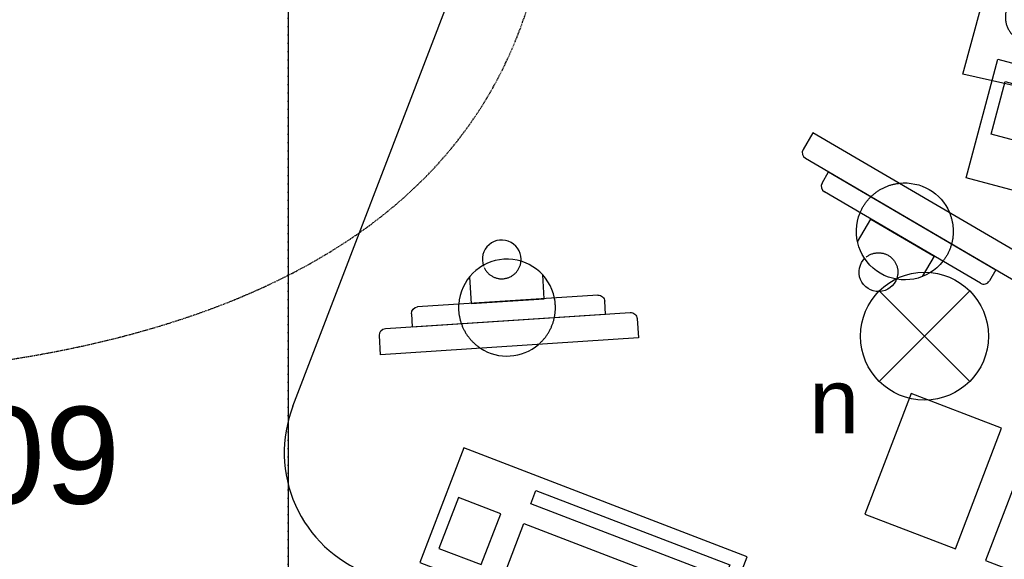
# Model space of a CAD drawing. Header units: metres. Extents: x 63115 to 703450, y -261936 to -53969.
# Tile 106 of 197: x 157766 to 159291, y -129431 to -128596. Entities that reach past the tile are written whole.
import ezdxf
from ezdxf.enums import TextEntityAlignment as Align
from ezdxf.xclip import XClip

# ---------------------------------------------------------------- set-up
doc = ezdxf.new("R2010")
doc.units = ezdxf.units.M
doc.header["$XCLIPFRAME"] = 2
doc.set_wipeout_variables(frame=1)
for name, pattern in [('DASHDOT2', [12.7, 6.35, -3.175, 0, -3.175]), ('DASHED', [0.75, 0.5, -0.25]), ('DGN Style 2', [4.501096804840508, 2.700658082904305, -1.800438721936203]), ('DGN Style 5', [3.1507677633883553, 1.350329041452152, -1.800438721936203])]:
    doc.linetypes.add(name, pattern=pattern)
doc.layers.get('0').update_dxf_attribs({"true_color": 0x83b7c5})
doc.layers.add('_00_GO', color=7, linetype='Continuous', true_color=0x36c9b3, transparency=0.8)
for name, color, linetype in [('_01-STRAMIENEN', 253, 'DASHDOT2'), ('_03-PROJECTION', 1, 'Continuous'), ('_04-HIDDEN', 7, 'DASHED'), ('_05text5', 8, 'Continuous'), ('_07Electra', 8, 'Continuous'), ('_07Mensen', 8, 'Continuous'), ('_09hatchMask', 7, 'Continuous'), ('_11-BLOCKS', 7, 'Continuous')]:
    doc.layers.add(name, color=color, linetype=linetype)
doc.layers.add('_01Hulplijnen', color=6, linetype='Continuous', plot=False)
doc.styles.add('NIO 1_50 klein', font='arial.ttf', dxfattribs={"height": 100})
doc.styles.add('NIOstandard', font='arial.ttf')

# ---------------------------------------------------------------- blocks, each defined once
blk = doc.blocks.new('*U244')
at = {"layer": '_01-STRAMIENEN'}
blk.add_lwpolyline([(-2750, 5487.358028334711), (-2750, -4768.641971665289)], dxfattribs=at)
at = {"layer": '_01Hulplijnen'}
blk.add_lwpolyline([(-2750, 5487.358028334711), (-2750, -4768.641971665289)], dxfattribs=at)
blk = doc.blocks.new('Scherm')
at = {"color": 0, "linetype": 'Continuous', "lineweight": -3}
for p, q in [((-0.03096878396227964, 0.08426959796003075), (-0.04561780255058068, 0.05047727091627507)), ((0.07328438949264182, 0.03907570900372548), (-0.03096878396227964, 0.08426959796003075)), ((0.05700061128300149, 0.001512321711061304), (0.07328438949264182, 0.03907570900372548))]:
    blk.add_line(p, q, dxfattribs=at)
at = {"color": 0, "linetype": 'Continuous', "lineweight": -3, "flags": 128}
for points in [[(-0.144810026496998, 0.1772166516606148), (-0.1328779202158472, 0.2047416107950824), (0.2341215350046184, 0.04564686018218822), (0.2221894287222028, 0.0181219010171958)], [(0.2090370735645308, 0.01292428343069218), (-0.1396124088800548, 0.164064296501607)], [(0.1627599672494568, 0.01118710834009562), (0.1707147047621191, 0.02953708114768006), (-0.1045348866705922, 0.1488581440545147), (-0.1124896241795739, 0.1305081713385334)], [(-0.1072920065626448, 0.1173558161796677), (0.1496076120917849, 0.005989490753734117)]]:
    blk.add_lwpolyline(points, dxfattribs=at)
at = {"color": 0, "linetype": 'Continuous', "lineweight": -3, "extrusion": (0, 0, -1)}
for centre, radius, start, end in [((0.1356350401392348, 0.1732392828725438), 0.009999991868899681, 293.436795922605, 23.43679592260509), ((0.1033146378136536, 0.1265308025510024), 0.009999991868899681, 293.436795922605, 23.43679592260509), ((-0.2130144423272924, 0.02209926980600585), 0.00999999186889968, 203.4367959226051, 293.436795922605), ((-0.1535849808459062, 0.01516447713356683), 0.00999999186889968, 203.4367959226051, 293.436795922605)]:
    blk.add_arc(centre, radius, start, end, dxfattribs=at)
at = {"color": 0, "linetype": 'DGN Style 2', "lineweight": -3}
for start, end in [(103.4331017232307, 164.2254597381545), (328.9009484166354, 29.69330643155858)]:
    blk.add_arc((0.02675759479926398, 0.07014431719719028), 0.07499993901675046, start, end, dxfattribs=at)
at = {"color": 0, "linetype": 'Continuous', "lineweight": -3}
for centre, radius, start, end in [((0.02675759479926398, 0.07014431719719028), 0.07499993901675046, 29.69330643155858, 103.4331017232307), ((0.02675759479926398, 0.07014431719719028), 0.07499993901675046, 164.2254597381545, 328.9009484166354), ((0, 0), 0.02999997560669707, 144.5219514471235, 353.2328187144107)]:
    blk.add_arc(centre, radius, start, end, dxfattribs=at)
at = {"color": 0, "linetype": 'DGN Style 5', "lineweight": -3}
blk.add_arc((0, 0), 0.02999997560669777, 357.2163409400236, 144.1216944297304, dxfattribs=at)
blk = doc.blocks.new('Keyboard')
at = {"layer": '_03-PROJECTION', "color": 0, "linetype": 'Continuous', "lineweight": -3, "flags": 128}
for points in [[(-0.3405098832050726, 0.323861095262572), (0, 0), (0.1309441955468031, 0.1376799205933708), (-0.2095668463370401, 0.4615370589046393)], [(-0.273123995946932, 0.3646279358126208), (-0.213944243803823, 0.426824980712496), (0.01830107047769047, 0.2058900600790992), (-0.04087868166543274, 0.1436930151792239)], [(-0.06246885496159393, 0.1196136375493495), (-0.07777825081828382, 0.1035552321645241), (-0.310654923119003, 0.32512082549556), (-0.2954392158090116, 0.3412139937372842)], [(-0.01336551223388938, 0.116310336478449), (0.03746918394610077, 0.0679081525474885), (0.0953824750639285, 0.1288396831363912), (0.04451405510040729, 0.1771491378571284)]]:
    blk.add_lwpolyline(points, close=True, dxfattribs=at)
blk = doc.blocks.new('*U14')
at = {"color": 255}
blk.add_wipeout([(-632.1162352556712, -299.96640357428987), (-542.6577263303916, -291.12409605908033), (-125.49280720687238, -281.47055910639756), (-52.10212386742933, -252.5090147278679), (-17.339386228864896, -169.48822352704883), (0.042585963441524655, 0.41626728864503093), (-52.10212386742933, 133.6361974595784), (-106.18004110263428, 176.1123201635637), (-227.85263970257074, 226.31145913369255), (-308.9677054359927, 245.61853303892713), (-467.3362490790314, 243.68801235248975), (-550.3833154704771, 266.8561276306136), (-581.2844652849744, 253.34154930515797), (-585.147259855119, 201.21188964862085), (-573.5588761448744, 170.31982458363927), (-505.5406268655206, 169.9380146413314), (-437.0336453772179, 161.37669683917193), (-678.7111193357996, 116.67132684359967), (-706.3033710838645, 94.79333709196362), (-727.2367973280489, 80.52540760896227), (-727.2367973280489, 28.209977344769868), (-685.371151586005, 8.23543618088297), (-414.19838712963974, -50.73879681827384), (-406.58623213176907, -67.86049890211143), (-403.73227738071, -84.98126746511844), (-420.85841937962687, -98.29793941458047), (-633.9915188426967, -157.27217241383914), (-697.7403000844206, -105.90799968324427), (-784.3255463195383, -87.83504006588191), (-863.2986375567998, -88.78629759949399), (-885.1829798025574, -100.20045448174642), (-894.6969668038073, -130.63882851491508), (-886.1338958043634, -159.17468748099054), (-853.7834438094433, -173.4426169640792), (-781.4703848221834, -177.24764709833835), (-741.5089845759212, -254.2939061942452), (-700.5954615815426, -286.6347952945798), (-654.9237383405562, -296.14643710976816)], dxfattribs=at).dxf.layer = '_09hatchMask'
at = {"layer": '_07Mensen', "linetype": 'Continuous', "lineweight": -3}
for p, q in [((-465.0519494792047, 246.9057069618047), (-307.3853327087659, 245.057447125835)), ((-225.4606357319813, 227.3810458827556), (-98.83743734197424, 171.8539846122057)), ((-479.6388955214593, 170.5509227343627), (-339.8729458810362, 151.370393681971)), ((-427.3482223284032, 163.3744159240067), (-682.033013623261, 115.4105267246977)), ((-709.640911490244, 96.16619787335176), (-721.2718018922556, 76.74593633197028)), ((-12.19349114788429, 26.31705618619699), (-24.2149133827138, 80.91225423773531)), ((-211.5271538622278, 27.45191872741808), (-227.8096270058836, 65.73757710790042)), ((-691.1447799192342, 7.644991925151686), (-417.7724577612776, -50.31419369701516)), ((-5.040184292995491, -54.98124304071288), (-17.80400374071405, -179.959180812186)), ((-857.0608996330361, -88.18998696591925), (-776.2265985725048, -88.55345227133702)), ((-706.1628577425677, -176.1949947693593), (-416.4384626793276, -97.37135291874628)), ((-203.8189824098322, -123.7457887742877), (-232.2156774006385, -154.7022076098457)), ((-744.6302487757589, -237.69216726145), (-791.5037420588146, -173.9194698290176)), ((-294.9869118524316, -185.0766952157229), (-587.3019640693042, -206.4032163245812)), ((-662.7674182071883, -290.1626399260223), (-705.0975949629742, -279.5776790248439))]:
    blk.add_line(p, q, dxfattribs=at)
for centre, radius, start, end in [((-543.1834604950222, 232.8658922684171), 39.27445806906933, 54.6796499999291, 181.5274999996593), ((-463.9054871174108, 344.7474784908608), 97.84824808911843, 234.6796000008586, 269.3281999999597), ((-616.48745607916, 269.7556891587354), 155.6067157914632, 321.1992000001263, 351.5451999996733), ((-309.8503235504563, 34.94549093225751), 210.1270361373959, 66.32140000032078, 89.32816999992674), ((-612.1065389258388, 231.0272990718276), 29.6740822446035, 333.6513999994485, 1.527497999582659), ((-556.353278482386, 203.4136012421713), 32.54251963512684, 153.6512999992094, 276.93299999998), ((-518.1932863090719, -110.4193713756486), 283.6019377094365, 82.18697000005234, 96.93299999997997), ((-150.9560446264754, 53.00082418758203), 129.7779033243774, 12.41799999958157, 66.32140000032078), ((-359.2970739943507, 9.81418393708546), 142.8848108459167, 23.04100999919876, 82.18697000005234), ((-674.4369750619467, 75.08520921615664), 41.03243156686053, 100.665600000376, 149.0846000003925), ((-681.5380821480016, 52.95249099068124), 46.31360203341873, 149.0846000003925, 258.0295000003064), ((60.48797336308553, -781.3299565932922), 854.8226849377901, 100.3697999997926, 107.4619999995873), ((-78.73664510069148, -20.50230393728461), 81.36217639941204, 321.6066000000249, 100.3697999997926), ((-170.7397714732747, -46.26387535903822), 84.24700839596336, 107.4619999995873, 252.529500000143), ((-422.7952391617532, -74.0051726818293), 24.21612843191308, 285.2198000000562, 78.02954000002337), ((-145.884930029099, 32.70669926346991), 167.0377968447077, 252.529500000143, 321.6066000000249), ((-857.2445655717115, -129.0547024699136), 40.86608818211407, 89.7423499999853, 265.9039999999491), ((-777.0347289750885, -268.0299217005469), 179.4802201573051, 38.17874000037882, 89.7423499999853), ((-656.3507086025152, -201.5196344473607), 137.9417404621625, 127.6400999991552, 168.4577000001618), ((-301.863753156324, -90.81351050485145), 94.51268042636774, 274.1727999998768, 317.4697000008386), ((-652.0374579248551, 2736.575498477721), 2913.833822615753, 265.9039999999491, 267.2566000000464), ((-692.1385095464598, -227.7471374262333), 53.42621239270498, 105.2198000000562, 255.9617000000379), ((-134.3874391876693, -168.0537582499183), 117.1901132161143, 277.4184000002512, 354.1691999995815), ((-581.7262513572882, -282.8179336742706), 76.61945660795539, 94.17281999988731, 134.0770999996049), ((-751.8454221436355, -305.2058508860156), 211.0109528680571, 3.121766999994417, 28.39356000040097), ((-678.0290950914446, -183.3618349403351), 61.82104334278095, 297.2159999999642, 314.077099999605), ((-633.4891264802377, -269.969047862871), 35.56660911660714, 117.2158999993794, 273.4810000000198), ((-374.162418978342, 1673.489697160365), 1974.277897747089, 264.9332000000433, 277.4184000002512), ((-648.6696036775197, -20.38823765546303), 285.6102769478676, 273.4810000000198, 285.8265000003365), ((-553.9694873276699, -354.4670020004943), 61.63447736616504, 84.93315999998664, 105.8265000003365)]:
    blk.add_arc(centre, radius, start, end, dxfattribs=at)
blk = doc.blocks.new('bureas')
at = {"layer": '_07Mensen', "color": 253}
blk.add_line((391.2267421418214, -311.6540544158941), (192.1589999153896, 463.1827245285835), dxfattribs=at)
for points in [[(1403.621259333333, 115.3549675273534), (1548.903155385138, 152.680169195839), (1499.136219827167, 346.3893639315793), (1353.854323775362, 309.0641622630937)], [(1209.912064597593, 65.58803196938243), (1355.193960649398, 102.9132336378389), (1305.427025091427, 296.6224283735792), (1160.145129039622, 259.2972267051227)]]:
    blk.add_lwpolyline(points, close=True, dxfattribs=at)
blk.add_arc((584.9359368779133, -261.8871188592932), 200, 194.4085651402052, 284.4085651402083, dxfattribs=at)
ref = blk.add_blockref('*U14', (1057.462707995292, 1426.047708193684), dxfattribs=dict(at, rotation=105.0541961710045))
XClip(ref).set_block_clipping_path([(68.35158996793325, 366.78728446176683), (48.393049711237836, -431.01037926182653), (-520.8001582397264, -340.1566792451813), (-633.4891264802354, -305.5356569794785), (-650.7175778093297, -301.0843840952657), (-673.1864450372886, -286.8946665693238), (-672.6014422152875, -271.36992589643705), (-667.6450417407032, -249.43980214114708), (-615.9570846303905, -209.89378276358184), (-587.4789829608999, -203.96851306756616), (-385.29793716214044, -182.92522886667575), (-337.3768614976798, -180.4326221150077), (-288.0956004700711, -171.74413966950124), (-312.79759142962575, 139.0628513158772), (-373.0306767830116, 148.74976226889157), (-447.4585766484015, 158.68204544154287), (-491.80318442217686, 165.50726002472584), (-579.6516686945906, 154.8060114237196), (-643.9260673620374, 165.53840215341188), (-662.5288389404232, 300.7588045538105)])
for name, p, xscale, yscale, zscale, rotation in [('Scherm', (1010.064693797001, 382.8986106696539), -999.9999999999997, 999.9999999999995, 999.9999999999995, 341.6647314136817), ('Scherm', (523.1306591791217, 60.94735520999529), 999.9999999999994, 999.9999999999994, 999.9999999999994, 242.5583316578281), ('Keyboard', (644.3934869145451, -210.614013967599), 999.9999999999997, 999.9999999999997, 999.9999999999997, 237.9727488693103)]:
    blk.add_blockref(name, p, dxfattribs=dict(at, xscale=xscale, yscale=yscale, zscale=zscale, rotation=rotation))
at = {"layer": '_07Mensen', "color": 253, "xscale": -999.9999999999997, "yscale": 999.9999999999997, "zscale": 999.9999999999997, "rotation": 336.8558799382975}
blk.add_blockref('Keyboard', (1036.157968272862, 580.8370348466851), dxfattribs=at)
blk = doc.blocks.new('*U87')
at = {"layer": '_05text5', "color": 4}
blk.add_lwpolyline([(0, -715.0035518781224), (0, 50.00000000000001)], dxfattribs=at)
at = {"layer": '_05text5', "style": 'NIOstandard'}
blk.add_attdef('NR', text='', height=150, dxfattribs=at).set_placement((100.559028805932, -698.4863526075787), align=Align.BOTTOM_LEFT)
blk = doc.blocks.new('069 lichtpunt plafond')
for points in [[(-69.99098359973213, 69.99098359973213), (69.99098359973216, -69.99098359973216)], [(69.99098359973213, 69.99098359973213), (-69.99098359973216, -69.99098359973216)]]:
    blk.add_lwpolyline(points)
blk.add_circle((0, 0), 98.98219825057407)

msp = doc.modelspace()

# ---------------------------------------------------------------- block references
at = {"layer": '_00_GO', "rotation": 324.5914348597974}
msp.add_blockref('bureas', (158050.7858674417, -128713.1851996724), dxfattribs=at)

# ---------------------------------------------------------------- next in the draw order: linework, layer by layer
at = {"layer": '_04-HIDDEN', "ltscale": 2}
msp.add_ellipse((160931.9436813, -130410.6055790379), major_axis=(-4719.037396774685, 0), ratio=0.6392283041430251, dxfattribs=at)
at = {"layer": '_04-HIDDEN', "color": 252, "ltscale": 3}
msp.add_open_spline([(157982.4912233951, -127290.1333530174), (158017.5721012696, -127309.1456202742), (158085.6685965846, -127351.823358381), (158180.0265147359, -127428.0507865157), (158267.5771077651, -127516.7231943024), (158347.1491277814, -127616.7594890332), (158418.3402431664, -127727.8981829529), (158478.5410061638, -127846.172452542), (158526.9788755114, -127969.8635963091), (158562.268601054, -128095.19711833), (158583.201660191, -128217.4923143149), (158590.1646408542, -128335.3194835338), (158583.3827701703, -128447.0494789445), (158562.0995580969, -128553.686364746), (158526.7436069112, -128651.5156998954), (158486.1308922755, -128725.4175980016), (158447.4898642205, -128779.6063861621), (158403.7174626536, -128831.8679739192), (158338.5001893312, -128893.5790228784), (158244.7554482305, -128959.3746491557), (158134.3544398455, -129016.5764173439), (158010.2723662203, -129063.5278408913), (157872.4503558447, -129100.7697837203), (157751.0109142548, -129122.625092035), (157646.7438282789, -129135.4752203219), (157567.7949203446, -129142.3194551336), (157484.9035329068, -129146.6636946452), (157373.1370651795, -129148.8087936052), (157229.885344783, -129144.4215720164), (157061.6193545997, -129128.218497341), (156898.5613704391, -129101.3167656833), (156745.8465575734, -129064.5440987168), (156605.1471919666, -129018.1667167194), (156479.6422082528, -128963.2976070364), (156369.8655621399, -128900.2301930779), (156278.7053142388, -128830.827798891), (156209.6633885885, -128760.1641436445), (156161.1197225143, -128693.3165503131), (156127.0338218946, -128630.1018007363), (156102.7127254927, -128565.9945300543), (156086.998908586, -128498.4222324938), (156080.1806467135, -128427.4414817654), (156082.5281936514, -128353.1491998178), (156094.3285383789, -128275.6621100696), (156115.8536631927, -128195.1691172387), (156146.6389627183, -128113.8656345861), (156186.1617923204, -128032.1512198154), (156233.9390145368, -127950.4947687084), (156290.6468661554, -127868.0145747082), (156355.9308782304, -127785.6762919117), (156429.1106244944, -127704.6615437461), (156507.4105238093, -127628.0206669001), (156589.2819340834, -127556.6573038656), (156673.1597871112, -127491.3037964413), (156789.4556615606, -127410.5680840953), (156911.7540821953, -127340.0898215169), (157038.4821023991, -127281.9549772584), (157132.8600016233, -127245.9227680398), (157225.8160993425, -127217.4755366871), (157316.9568450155, -127196.534142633), (157407.9132593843, -127182.6286206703), (157494.7596133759, -127176.3823010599), (157580.9699276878, -127177.1353361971), (157664.4956957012, -127184.7791782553), (157748.8394425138, -127200.244593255), (157830.1194777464, -127222.9491701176), (157908.2441127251, -127252.6494171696), (157958.1561486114, -127276.9423244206), (157982.4912233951, -127290.1333530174)], degree=3, knots=[0, 0, 0, 0, 149.6282529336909, 300.8001913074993, 454.1145382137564, 616.2334378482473, 779.4707011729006, 948.4494890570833, 1113.299853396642, 1277.027706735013, 1436.096954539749, 1577.884768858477, 1718.958260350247, 1854.994567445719, 1984.600369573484, 2107.881554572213, 2170.263489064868, 2233.993738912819, 2363.314827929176, 2506.034867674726, 2662.408275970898, 2828.671775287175, 3002.832581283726, 3197.245093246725, 3290.991306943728, 3396.754306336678, 3494.35027629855, 3602.229585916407, 3815.88876388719, 4031.514151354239, 4235.794029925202, 4435.255346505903, 4620.122359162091, 4790.81400256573, 4948.262358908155, 5094.053783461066, 5219.405493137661, 5317.681475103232, 5403.113395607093, 5488.16985231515, 5574.220036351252, 5662.691994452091, 5754.999762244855, 5852.425217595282, 5956.131971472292, 6067.023799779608, 6178.062437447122, 6296.239159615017, 6421.541992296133, 6553.183769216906, 6690.069454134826, 6830.739091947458, 6963.867215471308, 7097.193244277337, 7229.333339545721, 7494.577345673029, 7625.613124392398, 7751.878668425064, 7873.217337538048, 7989.928587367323, 8102.335166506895, 8218.016588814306, 8316.154439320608, 8425.397668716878, 8532.235745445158, 8637.38249059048, 8741.536555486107, 8845.338101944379, 8845.338101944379, 8845.338101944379, 8845.338101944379], dxfattribs=at)

# ---------------------------------------------------------------- next in the draw order: block references
at = {"layer": '_03-PROJECTION'}
msp.add_blockref('*U244', (160931.8001139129, -130410.6055790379), dxfattribs=at)
at = {"layer": '_07Electra'}
msp.add_blockref('069 lichtpunt plafond', (159167.1917702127, -129085.4305227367), dxfattribs=at)
at = {"layer": '_11-BLOCKS'}
msp.add_blockref('*U87', (157413.2512351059, -128691.1724365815), dxfattribs=at).add_auto_attribs({'NR': '5.09'})

# ---------------------------------------------------------------- next in the draw order: texts
at = {"layer": '_07Electra', "insert": (158988.5194036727, -129135.5808743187), "char_height": 100, "attachment_point": 1, "style": 'NIO 1_50 klein'}
msp.add_mtext_dynamic_manual_height_columns('n', width=117.747417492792, gutter_width=1, heights=[0], dxfattribs=at)

doc.saveas('drawing.dxf')
